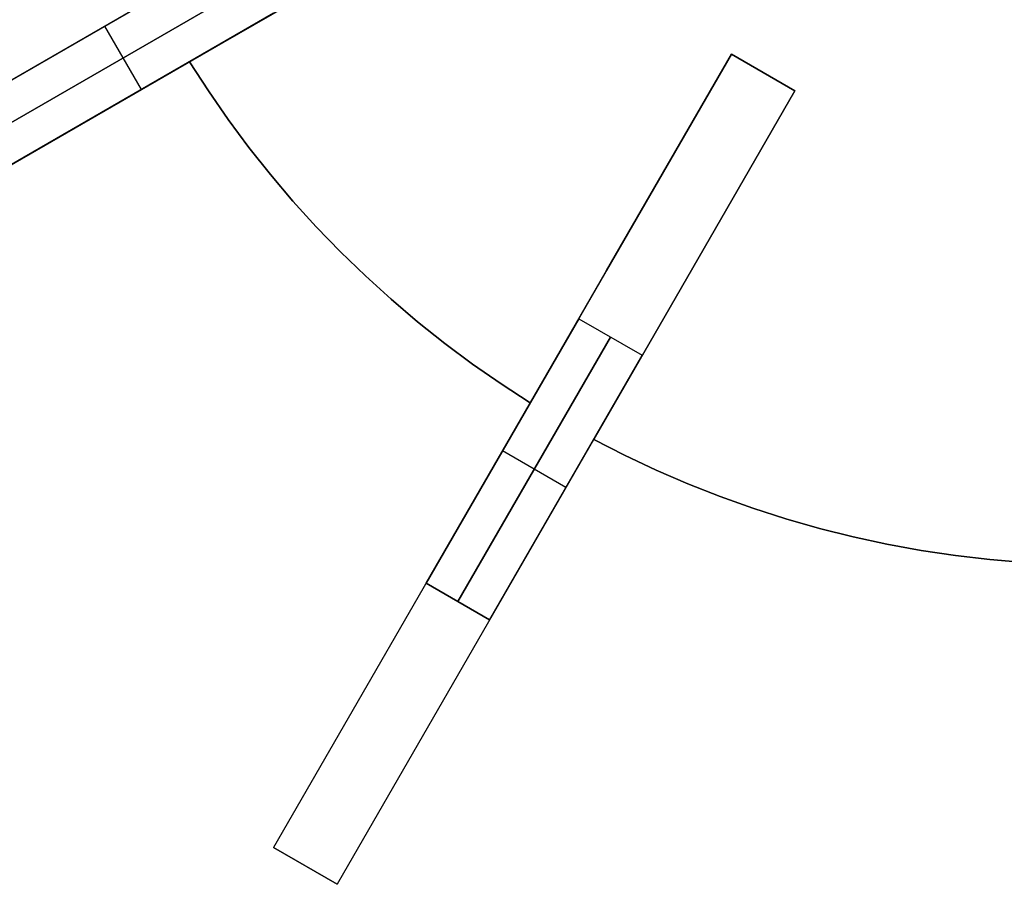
# Model space of a CAD drawing. Header units: millimetres. Extents: x 161 to 3923, y -487 to 1291.
# Tile 1 of 40: x 244 to 405, y 67 to 208. Entities that reach past the tile are written whole.
import ezdxf

# ---------------------------------------------------------------- set-up
doc = ezdxf.new("R2010")
doc.units = ezdxf.units.MM
doc.layers.add('Predeterminada', color=7, linetype='Continuous')

msp = doc.modelspace()

# ---------------------------------------------------------------- linework, layer by layer
at = {"layer": 'Predeterminada', "color": 254, "true_color": 0xf3e5b7}
for points in [[(322.646459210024, 244.619282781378), (192.742648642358, 169.6192827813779)], [(328.646459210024, 234.2269779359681), (198.742648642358, 159.2269779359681)], [(279.3451890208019, 219.6192827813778), (236.04391883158, 194.6192827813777)], [(236.04391883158, 194.6192827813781), (279.3451890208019, 219.619282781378)], [(239.04391883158, 189.4231303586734), (282.345189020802, 214.4231303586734)], [(282.345189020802, 214.423130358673), (239.04391883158, 189.4231303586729)], [(271.577885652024, 201.2784216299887), (293.2433823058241, 213.7870019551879)], [(293.2433823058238, 213.7870019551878), (271.577885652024, 201.2784216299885)], [(242.04391883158, 184.2269779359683), (285.3451890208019, 209.2269779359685)], [(285.3451890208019, 209.2269779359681), (242.04391883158, 184.2269779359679)], [(263.6945539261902, 196.726977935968), (257.6945539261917, 207.1192827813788)], [(263.6945539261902, 196.7269779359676), (257.6945539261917, 207.1192827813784)], [(360.3470757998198, 202.5263613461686), (285.3470757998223, 72.62255077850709)], [(360.3470757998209, 202.5263613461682), (339.90709981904, 167.1232844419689)], [(339.90709981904, 167.123284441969), (360.3470757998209, 202.5263613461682)], [(370.739380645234, 196.526361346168), (360.3470757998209, 202.5263613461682)], [(370.739380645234, 196.526361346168), (360.3470757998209, 202.5263613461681)], [(370.739380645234, 196.526361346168), (360.3470757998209, 202.5263613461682)], [(360.3470757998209, 202.526361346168), (370.739380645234, 196.5263613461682)], [(370.7393806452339, 196.5263613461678), (360.3470757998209, 202.5263613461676)], [(370.7393806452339, 196.526361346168), (360.3470757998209, 202.5263613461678)], [(370.7393806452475, 196.5263613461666), (360.3470757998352, 202.5263613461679)], [(327.3985194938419, 145.457787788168), (322.6230245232, 148.5467089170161), (317.9504268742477, 151.789179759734), (313.3856618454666, 155.181775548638), (308.9335508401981, 158.7209129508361), (304.5987962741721, 162.4028538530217), (300.3859766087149, 166.2237093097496), (296.299541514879, 170.179443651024), (292.3438071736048, 174.26587874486), (288.5229517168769, 178.4786984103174), (284.8410108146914, 182.8134529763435), (281.3018734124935, 187.2655639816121), (277.9092776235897, 191.8303290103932), (274.6668067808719, 196.5029266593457), (271.577885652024, 201.2784216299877)], [(271.577885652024, 201.2784216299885), (274.6668067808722, 196.5029266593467), (277.9092776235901, 191.8303290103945), (281.301873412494, 187.2655639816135), (284.8410108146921, 182.813452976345), (288.5229517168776, 178.478698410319), (292.3438071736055, 174.2658787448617), (296.2995415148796, 170.1794436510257), (300.3859766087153, 166.2237093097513), (304.5987962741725, 162.4028538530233), (308.9335508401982, 158.7209129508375), (313.3856618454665, 155.1817755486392), (317.9504268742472, 151.7891797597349), (322.6230245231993, 148.5467089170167), (327.3985194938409, 145.4577877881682)], [(327.3985194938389, 145.4577877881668), (322.6230245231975, 148.5467089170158), (317.9504268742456, 151.7891797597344), (313.3856618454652, 155.1817755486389), (308.9335508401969, 158.7209129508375), (304.5987962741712, 162.4028538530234), (300.3859766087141, 166.2237093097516), (296.2995415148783, 170.179443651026), (292.343807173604, 174.265878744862), (288.5229517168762, 178.4786984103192), (284.8410108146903, 182.8134529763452), (281.3018734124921, 187.2655639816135), (277.9092776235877, 191.8303290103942), (274.6668067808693, 196.5029266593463), (271.5778856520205, 201.2784216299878)], [(370.7393806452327, 196.526361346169), (295.7393806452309, 66.6225507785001)], [(350.299404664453, 161.1232844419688), (370.739380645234, 196.526361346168)], [(370.739380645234, 196.526361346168), (350.299404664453, 161.1232844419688)], [(339.90709981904, 167.1232844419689), (327.3985194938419, 145.457787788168)], [(327.3985194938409, 145.4577877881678), (339.90709981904, 167.123284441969)], [(337.790824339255, 139.457787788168), (350.299404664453, 161.1232844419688)], [(350.299404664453, 161.1232844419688), (337.790824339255, 139.4577877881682)], [(335.3470757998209, 159.2250911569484), (310.3470757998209, 115.9238209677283)], [(310.3470757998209, 115.9238209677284), (335.3470757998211, 159.2250911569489)], [(335.3470757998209, 159.2250911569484), (345.739380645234, 153.2250911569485)], [(335.3470757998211, 159.2250911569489), (345.739380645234, 153.225091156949)], [(315.5432282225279, 112.9238209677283), (340.5432282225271, 156.2250911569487)], [(340.543228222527, 156.2250911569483), (315.5432282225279, 112.923820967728)], [(320.739380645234, 109.9238209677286), (345.739380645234, 153.225091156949)], [(345.739380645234, 153.2250911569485), (320.739380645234, 109.9238209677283)], [(414.043228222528, 119.026017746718), (408.3630676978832, 119.3133544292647), (402.6952440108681, 119.7851177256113), (397.0457436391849, 120.4408093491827), (391.420533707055, 121.2797367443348), (385.825555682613, 122.3010138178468), (380.2667191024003, 123.5035618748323), (374.7498953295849, 124.8861107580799), (369.280911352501, 126.4472001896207), (363.8655436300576, 128.1851813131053), (358.509511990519, 130.0982184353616), (353.2184735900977, 132.1842909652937), (347.9980169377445, 134.4411955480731), (342.8536559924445, 136.8665483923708), (337.790824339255, 139.457787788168)], [(337.790824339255, 139.4577877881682), (342.8536559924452, 136.8665483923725), (347.9980169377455, 134.4411955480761), (353.2184735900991, 132.1842909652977), (358.5095119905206, 130.0982184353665), (363.8655436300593, 128.1851813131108), (369.2809113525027, 126.4472001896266), (374.7498953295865, 124.8861107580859), (380.2667191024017, 123.5035618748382), (385.8255556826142, 122.3010138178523), (391.4205337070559, 121.2797367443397), (397.0457436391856, 120.4408093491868), (402.6952440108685, 119.7851177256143), (408.3630676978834, 119.3133544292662), (414.043228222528, 119.026017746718)], [(414.0432282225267, 119.0260177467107), (408.363067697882, 119.3133544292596), (402.695244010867, 119.7851177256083), (397.045743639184, 120.4408093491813), (391.4205337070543, 121.2797367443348), (385.8255556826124, 122.3010138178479), (380.2667191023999, 123.5035618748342), (374.7498953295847, 124.8861107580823), (369.2809113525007, 126.4472001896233), (363.8655436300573, 128.1851813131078), (358.5095119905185, 130.0982184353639), (353.2184735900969, 132.1842909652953), (347.9980169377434, 134.4411955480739), (342.8536559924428, 136.8665483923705), (337.7908243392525, 139.4577877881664)], [(333.239380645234, 131.5744560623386), (322.847075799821, 137.5744560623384)], [(333.239380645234, 131.5744560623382), (322.847075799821, 137.5744560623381)], [(320.739380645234, 109.9238209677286), (310.3470757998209, 115.9238209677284)], [(310.3470757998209, 115.9238209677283), (320.739380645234, 109.9238209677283)], [(285.3470757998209, 72.62255077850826), (295.739380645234, 66.62255077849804)], [(285.3470757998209, 72.6225507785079), (295.739380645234, 66.6225507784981)], [(295.7393806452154, 66.6225507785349), (285.3470757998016, 72.62255077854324)], [(295.7393806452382, 66.62255077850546), (285.3470757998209, 72.6225507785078)]]:
    msp.add_lwpolyline(points, dxfattribs=at)
at = {"layer": 'Predeterminada', "color": 254, "true_color": 0xf3e5b7, "extrusion": (1, 0, 0)}
for points in [[(207.1192827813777, 671.7899748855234), (207.1192827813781, 1121.789974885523)], [(202.5263613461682, 874.7899748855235), (202.5263613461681, 696.7899748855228)], [(202.526361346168, 1046.789974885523), (202.5263613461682, 886.7899748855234)], [(201.2784216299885, 874.7899748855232), (201.2784216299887, 886.7899748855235)], [(199.5263613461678, 874.789974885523), (199.5263613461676, 696.789974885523)], [(199.526361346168, 1046.789974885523), (199.5263613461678, 886.789974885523)], [(196.7269779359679, 671.7899748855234), (196.7269779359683, 1121.789974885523)], [(196.526361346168, 874.7899748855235), (196.526361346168, 696.789974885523)], [(196.5263613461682, 1046.789974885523), (196.526361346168, 886.789974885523)], [(145.4577877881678, 874.7899748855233), (145.457787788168, 886.7899748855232)], [(139.4577877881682, 874.7899748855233), (139.457787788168, 886.7899748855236)], [(137.5744560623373, 646.7899748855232), (137.5744560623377, 1096.789974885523)], [(131.5744560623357, 646.7899748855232), (131.5744560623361, 1096.789974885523)], [(72.6225507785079, 696.7899748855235), (72.62255077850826, 1046.789974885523)], [(69.62255077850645, 696.7899748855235), (69.62255077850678, 1046.789974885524)], [(66.6225507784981, 696.789974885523), (66.62255077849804, 1046.789974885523)]]:
    msp.add_lwpolyline(points, dxfattribs=at)
at = {"layer": 'Predeterminada', "color": 254, "true_color": 0xf3e5b7, "extrusion": (0.866025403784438, -0.5000000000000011, -1.353372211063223e-14)}
msp.add_lwpolyline([(355.5665117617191, 696.7899748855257), (355.5373628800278, 695.0829193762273), (355.4499502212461, 693.3778542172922), (355.3043757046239, 691.6767674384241), (355.1008090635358, 689.9816424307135), (354.8394876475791, 688.2944556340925), (354.5207161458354, 686.6171742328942), (354.1448662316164, 684.9517538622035), (353.7123761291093, 683.3001363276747), (353.2237501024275, 681.6642473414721), (352.6795578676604, 680.0459942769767), (352.0804339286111, 678.4472639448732), (351.4270768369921, 676.869920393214), (350.7202483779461, 675.315802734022), (349.9607726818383, 673.7867229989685), (349.1495352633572, 672.2844640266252), (348.2874819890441, 670.8107773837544), (347.3756179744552, 669.3673813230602), (346.4150064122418, 667.9559587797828), (345.406767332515, 666.5781554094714), (344.3520762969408, 665.2355776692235), (343.2521630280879, 663.9297909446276), (342.108309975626, 662.6623177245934), (340.9218508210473, 661.4346358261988), (339.6941689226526, 660.2481766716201), (338.4266957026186, 659.1043236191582), (337.1209089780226, 658.0044103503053), (335.7783312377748, 656.949719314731), (334.4005278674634, 655.9414802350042), (332.989105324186, 654.9808686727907), (331.5457092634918, 654.0690046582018), (330.072022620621, 653.2069513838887), (328.5697636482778, 652.3957139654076), (327.0406839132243, 651.6362382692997), (325.4865662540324, 650.9294098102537), (323.9092227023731, 650.2760527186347), (322.3104923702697, 649.6769287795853), (320.6922393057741, 649.1327365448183), (319.0563503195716, 648.6441105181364), (317.4047327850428, 648.2116204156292), (315.7393124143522, 647.8357705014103), (314.0620310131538, 647.5169989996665), (312.3748442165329, 647.2556775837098), (310.6797192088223, 647.0521109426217), (308.9786324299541, 646.9065364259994), (307.273567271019, 646.8191237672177), (305.5665117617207, 646.7899748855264)], dxfattribs=at)
at = {"layer": 'Predeterminada', "color": 254, "true_color": 0xf3e5b7, "extrusion": (0.8660254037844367, -0.5000000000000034, 2.119556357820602e-14)}
msp.add_lwpolyline([(305.5665117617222, 1096.789974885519), (307.2735672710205, 1096.760826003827), (308.9786324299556, 1096.673413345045), (310.6797192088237, 1096.527838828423), (312.3748442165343, 1096.324272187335), (314.0620310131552, 1096.062950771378), (315.7393124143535, 1095.744179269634), (317.4047327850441, 1095.368329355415), (319.0563503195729, 1094.935839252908), (320.6922393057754, 1094.447213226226), (322.3104923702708, 1093.903020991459), (323.9092227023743, 1093.303897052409), (325.4865662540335, 1092.65053996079), (327.0406839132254, 1091.943711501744), (328.5697636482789, 1091.184235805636), (330.0720226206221, 1090.372998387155), (331.5457092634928, 1089.510945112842), (332.989105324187, 1088.599081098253), (334.4005278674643, 1087.63846953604), (335.7783312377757, 1086.630230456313), (337.1209089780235, 1085.575539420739), (338.4266957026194, 1084.475626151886), (339.6941689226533, 1083.331773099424), (340.921850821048, 1082.145313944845), (342.1083099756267, 1080.91763204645), (343.2521630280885, 1079.650158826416), (344.3520762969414, 1078.34437210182), (345.4067673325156, 1077.001794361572), (346.4150064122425, 1075.623990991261), (347.3756179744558, 1074.212568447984), (348.2874819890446, 1072.769172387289), (349.1495352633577, 1071.295485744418), (349.9607726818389, 1069.793226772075), (350.7202483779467, 1068.264147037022), (351.4270768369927, 1066.71002937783), (352.0804339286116, 1065.13268582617), (352.6795578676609, 1063.533955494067), (353.2237501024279, 1061.915702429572), (353.7123761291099, 1060.279813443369), (354.1448662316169, 1058.62819590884), (354.5207161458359, 1056.96277553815), (354.8394876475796, 1055.285494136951), (355.1008090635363, 1053.59830734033), (355.3043757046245, 1051.90318233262), (355.4499502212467, 1050.202095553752), (355.5373628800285, 1048.497030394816), (355.5665117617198, 1046.789974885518)], dxfattribs=at)
at = {"layer": 'Predeterminada', "color": 254, "true_color": 0xf3e5b7, "extrusion": (0.8660254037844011, -0.5000000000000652, -2.280565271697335e-13)}
msp.add_lwpolyline([(355.5665117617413, 696.7899748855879), (355.5373628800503, 695.0829193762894), (355.4499502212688, 693.3778542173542), (355.3043757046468, 691.676767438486), (355.1008090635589, 689.9816424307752), (354.8394876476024, 688.2944556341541), (354.520716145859, 686.6171742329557), (354.1448662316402, 684.9517538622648), (353.7123761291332, 683.3001363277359), (353.2237501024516, 681.6642473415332), (352.6795578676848, 680.0459942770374), (352.0804339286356, 678.4472639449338), (351.4270768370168, 676.8699203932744), (350.720248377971, 675.3158027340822), (349.9607726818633, 673.7867229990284), (349.1495352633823, 672.284464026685), (348.2874819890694, 670.810777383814), (347.3756179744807, 669.3673813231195), (346.4150064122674, 667.9559587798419), (345.4067673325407, 666.5781554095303), (344.3520762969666, 665.2355776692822), (343.2521630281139, 663.9297909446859), (342.1083099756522, 662.6623177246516), (340.9218508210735, 661.4346358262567), (339.6941689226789, 660.2481766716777), (338.426695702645, 659.1043236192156), (337.1209089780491, 658.0044103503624), (335.7783312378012, 656.9497193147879), (334.40052786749, 655.9414802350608), (332.9891053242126, 654.9808686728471), (331.5457092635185, 654.069004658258), (330.0720226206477, 653.2069513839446), (328.5697636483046, 652.3957139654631), (327.0406839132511, 651.636238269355), (325.4865662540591, 650.9294098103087), (323.9092227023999, 650.2760527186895), (322.3104923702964, 649.6769287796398), (320.6922393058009, 649.1327365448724), (319.0563503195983, 648.6441105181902), (317.4047327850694, 648.2116204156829), (315.7393124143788, 647.8357705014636), (314.0620310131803, 647.5169989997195), (312.3748442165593, 647.2556775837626), (310.6797192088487, 647.0521109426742), (308.9786324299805, 646.9065364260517), (307.2735672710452, 646.8191237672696), (305.5665117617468, 646.7899748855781)], dxfattribs=at)
at = {"layer": 'Predeterminada', "color": 254, "true_color": 0xf3e5b7, "extrusion": (0.8660254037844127, -0.5000000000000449, 2.269532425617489e-13)}
msp.add_lwpolyline([(305.5665117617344, 1096.78997488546), (307.2735672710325, 1096.760826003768), (308.9786324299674, 1096.673413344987), (310.6797192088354, 1096.527838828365), (312.3748442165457, 1096.324272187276), (314.0620310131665, 1096.062950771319), (315.7393124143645, 1095.744179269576), (317.4047327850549, 1095.368329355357), (319.0563503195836, 1094.93583925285), (320.6922393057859, 1094.447213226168), (322.3104923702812, 1093.903020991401), (323.9092227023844, 1093.303897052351), (325.4865662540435, 1092.650539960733), (327.0406839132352, 1091.943711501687), (328.5697636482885, 1091.184235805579), (330.0720226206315, 1090.372998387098), (331.5457092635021, 1089.510945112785), (332.9891053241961, 1088.599081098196), (334.4005278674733, 1087.638469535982), (335.7783312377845, 1086.630230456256), (337.1209089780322, 1085.575539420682), (338.4266957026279, 1084.475626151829), (339.6941689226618, 1083.331773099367), (340.9218508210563, 1082.145313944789), (342.1083099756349, 1080.917632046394), (343.2521630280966, 1079.65015882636), (344.3520762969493, 1078.344372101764), (345.4067673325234, 1077.001794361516), (346.41500641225, 1075.623990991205), (347.3756179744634, 1074.212568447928), (348.2874819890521, 1072.769172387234), (349.149535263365, 1071.295485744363), (349.9607726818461, 1069.79322677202), (350.7202483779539, 1068.264147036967), (351.4270768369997, 1066.710029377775), (352.0804339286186, 1065.132685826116), (352.6795578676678, 1063.533955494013), (353.2237501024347, 1061.915702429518), (353.7123761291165, 1060.279813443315), (354.1448662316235, 1058.628195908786), (354.5207161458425, 1056.962775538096), (354.8394876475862, 1055.285494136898), (355.1008090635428, 1053.598307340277), (355.3043757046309, 1051.903182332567), (355.4499502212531, 1050.202095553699), (355.5373628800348, 1048.497030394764), (355.566511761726, 1046.789974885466)], dxfattribs=at)
at = {"layer": 'Predeterminada', "color": 254, "true_color": 0xf3e5b7, "extrusion": (0.8660254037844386, -0.5000000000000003, -1.80980173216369e-14)}
msp.add_lwpolyline([(355.5665117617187, 696.7899748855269), (355.5373628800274, 695.0829193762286), (355.4499502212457, 693.3778542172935), (355.3043757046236, 691.6767674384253), (355.1008090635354, 689.9816424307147), (354.8394876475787, 688.2944556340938), (354.5207161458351, 686.6171742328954), (354.144866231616, 684.9517538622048), (353.712376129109, 683.3001363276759), (353.2237501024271, 681.6642473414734), (352.6795578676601, 680.0459942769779), (352.0804339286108, 678.4472639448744), (351.4270768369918, 676.8699203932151), (350.7202483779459, 675.3158027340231), (349.960772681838, 673.7867229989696), (349.1495352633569, 672.2844640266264), (348.2874819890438, 670.8107773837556), (347.3756179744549, 669.3673813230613), (346.4150064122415, 667.9559587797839), (345.4067673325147, 666.5781554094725), (344.3520762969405, 665.2355776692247), (343.2521630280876, 663.9297909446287), (342.1083099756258, 662.6623177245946), (340.921850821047, 661.4346358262), (339.6941689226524, 660.2481766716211), (338.4266957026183, 659.1043236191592), (337.1209089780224, 658.0044103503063), (335.7783312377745, 656.9497193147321), (334.4005278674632, 655.9414802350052), (332.9891053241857, 654.9808686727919), (331.5457092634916, 654.069004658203), (330.0720226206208, 653.2069513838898), (328.5697636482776, 652.3957139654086), (327.040683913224, 651.6362382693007), (325.4865662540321, 650.9294098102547), (323.9092227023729, 650.2760527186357), (322.3104923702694, 649.6769287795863), (320.6922393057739, 649.1327365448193), (319.0563503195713, 648.6441105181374), (317.4047327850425, 648.2116204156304), (315.7393124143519, 647.8357705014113), (314.0620310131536, 647.5169989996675), (312.3748442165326, 647.2556775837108), (310.679719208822, 647.0521109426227), (308.9786324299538, 646.9065364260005), (307.2735672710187, 646.8191237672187), (305.5665117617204, 646.7899748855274)], dxfattribs=at)
at = {"layer": 'Predeterminada', "color": 254, "true_color": 0xf3e5b7, "extrusion": (0.866025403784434, -0.5000000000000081, 1.973386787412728e-14)}
msp.add_lwpolyline([(305.5665117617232, 1096.789974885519), (307.2735672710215, 1096.760826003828), (308.9786324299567, 1096.673413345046), (310.6797192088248, 1096.527838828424), (312.3748442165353, 1096.324272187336), (314.0620310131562, 1096.062950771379), (315.7393124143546, 1095.744179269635), (317.4047327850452, 1095.368329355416), (319.056350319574, 1094.935839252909), (320.6922393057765, 1094.447213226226), (322.3104923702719, 1093.903020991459), (323.9092227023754, 1093.30389705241), (325.4865662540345, 1092.650539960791), (327.0406839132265, 1091.943711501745), (328.5697636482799, 1091.184235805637), (330.0720226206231, 1090.372998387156), (331.5457092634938, 1089.510945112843), (332.989105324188, 1088.599081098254), (334.4005278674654, 1087.63846953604), (335.7783312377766, 1086.630230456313), (337.1209089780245, 1085.575539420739), (338.4266957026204, 1084.475626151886), (339.6941689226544, 1083.331773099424), (340.921850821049, 1082.145313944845), (342.1083099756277, 1080.917632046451), (343.2521630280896, 1079.650158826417), (344.3520762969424, 1078.344372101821), (345.4067673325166, 1077.001794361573), (346.4150064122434, 1075.623990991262), (347.3756179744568, 1074.212568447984), (348.2874819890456, 1072.76917238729), (349.1495352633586, 1071.295485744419), (349.9607726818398, 1069.793226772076), (350.7202483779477, 1068.264147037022), (351.4270768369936, 1066.71002937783), (352.0804339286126, 1065.132685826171), (352.6795578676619, 1063.533955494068), (353.2237501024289, 1061.915702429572), (353.7123761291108, 1060.27981344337), (354.1448662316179, 1058.628195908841), (354.520716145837, 1056.96277553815), (354.8394876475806, 1055.285494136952), (355.1008090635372, 1053.598307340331), (355.3043757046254, 1051.90318233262), (355.4499502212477, 1050.202095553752), (355.5373628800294, 1048.497030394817), (355.5665117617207, 1046.789974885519)], dxfattribs=at)
at = {"layer": 'Predeterminada', "color": 254, "true_color": 0xf3e5b7, "extrusion": (0.8660254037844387, -0.5000000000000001, -1.879350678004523e-14)}
msp.add_lwpolyline([(205.5665117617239, 1046.789974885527), (205.5956606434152, 1048.497030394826), (205.6830733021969, 1050.202095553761), (205.8286478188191, 1051.903182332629), (206.0322144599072, 1053.598307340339), (206.2935358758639, 1055.28549413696), (206.6123073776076, 1056.962775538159), (206.9881572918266, 1058.628195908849), (207.4206473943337, 1060.279813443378), (207.9092734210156, 1061.915702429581), (208.4534656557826, 1063.533955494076), (209.0525895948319, 1065.13268582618), (209.7059466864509, 1066.710029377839), (210.4127751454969, 1068.264147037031), (211.1722508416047, 1069.793226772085), (211.9834882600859, 1071.295485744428), (212.845541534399, 1072.769172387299), (213.7574055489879, 1074.212568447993), (214.7180171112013, 1075.62399099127), (215.7262561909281, 1077.001794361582), (216.7809472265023, 1078.34437210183), (217.8808604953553, 1079.650158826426), (219.024713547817, 1080.91763204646), (220.2111727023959, 1082.145313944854), (221.4388546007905, 1083.331773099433), (222.7063278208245, 1084.475626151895), (224.0121145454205, 1085.575539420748), (225.3546922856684, 1086.630230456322), (226.7324956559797, 1087.638469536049), (228.1439181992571, 1088.599081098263), (229.5873142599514, 1089.510945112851), (231.0610009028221, 1090.372998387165), (232.5632598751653, 1091.184235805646), (234.0923396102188, 1091.943711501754), (235.6464572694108, 1092.6505399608), (237.22380082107, 1093.303897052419), (238.8225311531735, 1093.903020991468), (240.440784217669, 1094.447213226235), (242.0766732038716, 1094.935839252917), (243.7282907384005, 1095.368329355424), (245.393711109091, 1095.744179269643), (247.0709925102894, 1096.062950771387), (248.7581793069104, 1096.324272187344), (250.4533043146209, 1096.527838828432), (252.1543910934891, 1096.673413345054), (253.8594562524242, 1096.760826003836), (255.5665117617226, 1096.789974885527)], dxfattribs=at)
at = {"layer": 'Predeterminada', "color": 254, "true_color": 0xf3e5b7, "extrusion": (0.8660254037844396, -0.4999999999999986, 1.791620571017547e-14)}
msp.add_lwpolyline([(255.566511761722, 646.7899748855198), (253.8594562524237, 646.8191237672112), (252.1543910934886, 646.906536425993), (250.4533043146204, 647.0521109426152), (248.7581793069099, 647.2556775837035), (247.0709925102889, 647.5169989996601), (245.3937111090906, 647.8357705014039), (243.7282907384, 648.211620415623), (242.0766732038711, 648.6441105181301), (240.4407842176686, 649.132736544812), (238.8225311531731, 649.676928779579), (237.2238008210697, 650.2760527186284), (235.6464572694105, 650.9294098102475), (234.0923396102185, 651.6362382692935), (232.563259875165, 652.3957139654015), (231.0610009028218, 653.2069513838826), (229.5873142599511, 654.0690046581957), (228.1439181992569, 654.9808686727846), (226.7324956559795, 655.941480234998), (225.3546922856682, 656.9497193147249), (224.0121145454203, 658.0044103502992), (222.7063278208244, 659.1043236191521), (221.4388546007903, 660.2481766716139), (220.2111727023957, 661.4346358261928), (219.0247135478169, 662.6623177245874), (217.8808604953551, 663.9297909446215), (216.7809472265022, 665.2355776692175), (215.726256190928, 666.5781554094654), (214.7180171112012, 667.9559587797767), (213.7574055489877, 669.3673813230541), (212.8455415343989, 670.8107773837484), (211.9834882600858, 672.2844640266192), (211.1722508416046, 673.7867229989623), (210.4127751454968, 675.3158027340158), (209.7059466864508, 676.8699203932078), (209.0525895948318, 678.447263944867), (208.4534656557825, 680.0459942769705), (207.9092734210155, 681.664247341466), (207.4206473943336, 683.3001363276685), (206.9881572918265, 684.9517538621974), (206.6123073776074, 686.6171742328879), (206.2935358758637, 688.2944556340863), (206.0322144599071, 689.9816424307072), (205.8286478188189, 691.6767674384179), (205.6830733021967, 693.377854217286), (205.5956606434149, 695.0829193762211), (205.5665117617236, 696.7899748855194)], dxfattribs=at)
at = {"layer": 'Predeterminada', "color": 254, "true_color": 0xf3e5b7, "extrusion": (0.8660254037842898, -0.5000000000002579, -2.265015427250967e-13)}
msp.add_lwpolyline([(205.5665117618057, 1046.789974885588), (205.5956606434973, 1048.497030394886), (205.6830733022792, 1050.202095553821), (205.8286478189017, 1051.903182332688), (206.0322144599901, 1053.598307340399), (206.293535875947, 1055.285494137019), (206.6123073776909, 1056.962775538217), (206.9881572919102, 1058.628195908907), (207.4206473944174, 1060.279813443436), (207.9092734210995, 1061.915702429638), (208.4534656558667, 1063.533955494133), (209.0525895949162, 1065.132685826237), (209.7059466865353, 1066.710029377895), (210.4127751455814, 1068.264147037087), (211.1722508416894, 1069.79322677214), (211.9834882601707, 1071.295485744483), (212.8455415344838, 1072.769172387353), (213.7574055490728, 1074.212568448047), (214.7180171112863, 1075.623990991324), (215.7262561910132, 1077.001794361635), (216.7809472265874, 1078.344372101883), (217.8808604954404, 1079.650158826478), (219.0247135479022, 1080.917632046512), (220.211172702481, 1082.145313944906), (221.4388546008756, 1083.331773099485), (222.7063278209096, 1084.475626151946), (224.0121145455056, 1085.575539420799), (225.3546922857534, 1086.630230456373), (226.7324956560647, 1087.638469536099), (228.143918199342, 1088.599081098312), (229.5873142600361, 1089.510945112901), (231.0610009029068, 1090.372998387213), (232.5632598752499, 1091.184235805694), (234.0923396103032, 1091.943711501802), (235.6464572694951, 1092.650539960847), (237.2238008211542, 1093.303897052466), (238.8225311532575, 1093.903020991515), (240.4407842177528, 1094.447213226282), (242.0766732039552, 1094.935839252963), (243.7282907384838, 1095.36832935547), (245.3937111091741, 1095.744179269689), (247.0709925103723, 1096.062950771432), (248.758179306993, 1096.324272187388), (250.4533043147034, 1096.527838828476), (252.1543910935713, 1096.673413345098), (253.8594562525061, 1096.76082600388), (255.5665117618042, 1096.789974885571)], dxfattribs=at)
at = {"layer": 'Predeterminada', "color": 254, "true_color": 0xf3e5b7, "extrusion": (0.8660254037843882, -0.5000000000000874, -1.151510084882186e-13)}
msp.add_lwpolyline([(255.5665117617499, 646.7899748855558), (253.8594562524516, 646.819123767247), (252.1543910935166, 646.9065364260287), (250.4533043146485, 647.0521109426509), (248.7581793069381, 647.2556775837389), (247.0709925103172, 647.5169989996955), (245.393711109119, 647.835770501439), (243.7282907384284, 648.211620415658), (242.0766732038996, 648.644110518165), (240.4407842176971, 649.1327365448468), (238.8225311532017, 649.6769287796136), (237.2238008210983, 650.2760527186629), (235.6464572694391, 650.9294098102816), (234.0923396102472, 651.6362382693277), (232.5632598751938, 652.3957139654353), (231.0610009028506, 653.2069513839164), (229.5873142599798, 654.0690046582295), (228.1439181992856, 654.9808686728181), (226.7324956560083, 655.9414802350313), (225.354692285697, 656.9497193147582), (224.0121145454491, 658.0044103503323), (222.7063278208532, 659.1043236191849), (221.4388546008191, 660.2481766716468), (220.2111727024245, 661.4346358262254), (219.0247135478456, 662.6623177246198), (217.8808604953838, 663.9297909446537), (216.7809472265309, 665.2355776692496), (215.7262561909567, 666.5781554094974), (214.7180171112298, 667.9559587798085), (213.7574055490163, 669.3673813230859), (212.8455415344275, 670.81077738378), (211.9834882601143, 672.2844640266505), (211.1722508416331, 673.7867229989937), (210.4127751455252, 675.315802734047), (209.7059466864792, 676.8699203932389), (209.0525895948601, 678.447263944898), (208.4534656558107, 680.0459942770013), (207.9092734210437, 681.6642473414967), (207.4206473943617, 683.3001363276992), (206.9881572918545, 684.9517538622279), (206.6123073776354, 686.6171742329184), (206.2935358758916, 688.2944556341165), (206.0322144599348, 689.9816424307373), (205.8286478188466, 691.6767674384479), (205.6830733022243, 693.3778542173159), (205.5956606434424, 695.082919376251), (205.5665117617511, 696.7899748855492)], dxfattribs=at)
at = {"layer": 'Predeterminada', "color": 254, "true_color": 0xf3e5b7, "extrusion": (0.8660254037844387, -0.4999999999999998, 8.586504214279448e-14)}
msp.add_lwpolyline([(205.5665117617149, 1046.789974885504), (205.5956606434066, 1048.497030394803), (205.6830733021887, 1050.202095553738), (205.8286478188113, 1051.903182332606), (206.0322144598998, 1053.598307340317), (206.2935358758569, 1055.285494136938), (206.6123073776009, 1056.962775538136), (206.9881572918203, 1058.628195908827), (207.4206473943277, 1060.279813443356), (207.90927342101, 1061.915702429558), (208.4534656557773, 1063.533955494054), (209.0525895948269, 1065.132685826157), (209.7059466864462, 1066.710029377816), (210.4127751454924, 1068.264147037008), (211.1722508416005, 1069.793226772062), (211.983488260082, 1071.295485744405), (212.8455415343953, 1072.769172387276), (213.7574055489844, 1074.21256844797), (214.718017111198, 1075.623990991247), (215.7262561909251, 1077.001794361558), (216.7809472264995, 1078.344372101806), (217.8808604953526, 1079.650158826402), (219.0247135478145, 1080.917632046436), (220.2111727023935, 1082.145313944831), (221.4388546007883, 1083.33177309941), (222.7063278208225, 1084.475626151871), (224.0121145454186, 1085.575539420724), (225.3546922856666, 1086.630230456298), (226.7324956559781, 1087.638469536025), (228.1439181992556, 1088.599081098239), (229.5873142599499, 1089.510945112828), (231.0610009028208, 1090.372998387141), (232.5632598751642, 1091.184235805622), (234.0923396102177, 1091.94371150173), (235.6464572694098, 1092.650539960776), (237.2238008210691, 1093.303897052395), (238.8225311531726, 1093.903020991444), (240.4407842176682, 1094.447213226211), (242.0766732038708, 1094.935839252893), (243.7282907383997, 1095.3683293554), (245.3937111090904, 1095.74417926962), (247.0709925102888, 1096.062950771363), (248.7581793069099, 1096.32427218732), (250.4533043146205, 1096.527838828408), (252.1543910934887, 1096.673413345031), (253.8594562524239, 1096.760826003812), (255.5665117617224, 1096.789974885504)], dxfattribs=at)
at = {"layer": 'Predeterminada', "color": 254, "true_color": 0xf3e5b7, "extrusion": (0.8660254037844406, -0.4999999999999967, -8.19818041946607e-14)}
msp.add_lwpolyline([(255.5665117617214, 646.7899748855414), (253.859456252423, 646.8191237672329), (252.1543910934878, 646.9065364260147), (250.4533043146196, 647.0521109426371), (248.7581793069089, 647.2556775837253), (247.0709925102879, 647.5169989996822), (245.3937111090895, 647.8357705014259), (243.7282907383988, 648.211620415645), (242.0766732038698, 648.6441105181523), (240.4407842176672, 649.1327365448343), (238.8225311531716, 649.6769287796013), (237.2238008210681, 650.2760527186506), (235.6464572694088, 650.9294098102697), (234.0923396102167, 651.6362382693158), (232.5632598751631, 652.3957139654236), (231.0610009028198, 653.2069513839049), (229.587314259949, 654.069004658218), (228.1439181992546, 654.9808686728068), (226.7324956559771, 655.9414802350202), (225.3546922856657, 656.9497193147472), (224.0121145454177, 658.0044103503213), (222.7063278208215, 659.1043236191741), (221.4388546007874, 660.2481766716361), (220.2111727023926, 661.4346358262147), (219.0247135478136, 662.6623177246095), (217.8808604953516, 663.9297909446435), (216.7809472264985, 665.2355776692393), (215.7262561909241, 666.5781554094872), (214.7180171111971, 667.9559587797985), (213.7574055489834, 669.3673813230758), (212.8455415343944, 670.8107773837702), (211.983488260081, 672.2844640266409), (211.1722508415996, 673.786722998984), (210.4127751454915, 675.3158027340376), (209.7059466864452, 676.8699203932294), (209.0525895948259, 678.4472639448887), (208.4534656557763, 680.0459942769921), (207.909273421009, 681.6642473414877), (207.4206473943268, 683.3001363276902), (206.9881572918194, 684.951753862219), (206.6123073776, 686.6171742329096), (206.293535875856, 688.294455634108), (206.0322144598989, 689.981642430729), (205.8286478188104, 691.6767674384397), (205.6830733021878, 693.3778542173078), (205.5956606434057, 695.082919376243), (205.566511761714, 696.7899748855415)], dxfattribs=at)

doc.saveas('drawing.dxf')
